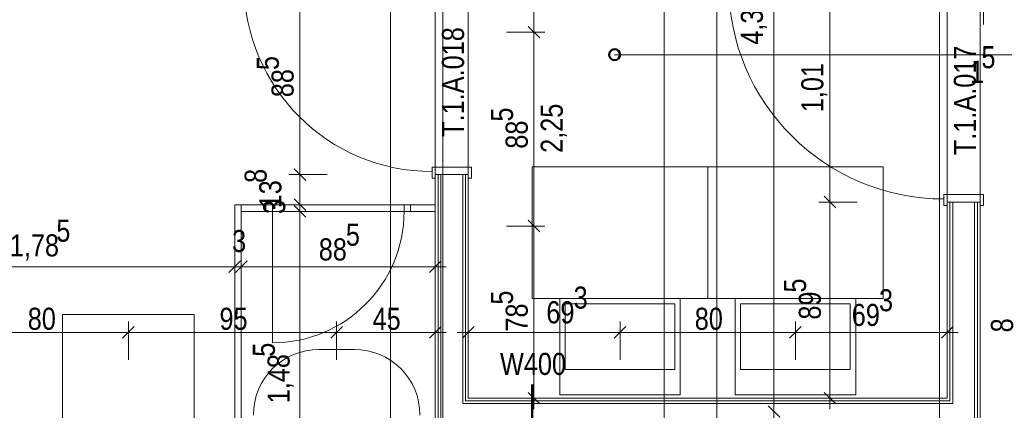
# Model space of a CAD drawing. Extents: x -620 to 3480, y 62 to 1107.
# Tile 58 of 244: x -413 to -324, y 676 to 711. Entities that reach past the tile are written whole.
import ezdxf
from ezdxf.lldxf.tags import DXFTag

# ---------------------------------------------------------------- set-up
doc = ezdxf.new("R2010")
doc.units = 0
doc.layers.get('0').update_dxf_attribs({"lineweight": 35})
for name, color, linetype, lineweight, true_color in [('00 -Bauelemente -Dämmung innen', 7, 'Continuous', 9, 0xff7fe6), ('00 -Bauelemente -Gipskarton', 7, 'Continuous', 9, 0xff7fe6), ('30 -34 Innenwände- 2 nichttragend', 7, 'Continuous', 18, 0xff7fe6), ('30 -34 Innenwände- 4 Türen_Fenster', 9, 'Continuous', 15, 0x808080), ('40 -41 Abwasser_Wasser_Gas- 1 Abwasser + sanitäre Anlagen', 7, 'Continuous', 9, 0xff6633), ('60 -61 Ausstattung -1 Möbel -verdeckt', 9, 'grob-A06G9GKW8I', 13, 0x808080), ('70 -75 Raumstempel-2 Verweislinie', 1, 'Continuous', 9, 0xff0000), ('70 -76 Bemaßung- 2 Allgemein', 9, 'Continuous', 5, 0x808080)]:
    doc.layers.add(name, color=color, linetype=linetype, lineweight=lineweight, true_color=true_color)
for name, color, linetype, lineweight in [('30 -35 Decken- 1 Konstruktion-Träger- Stahl Hohlprofil', 7, 'grob-A06G9GKW8I', 9), ('70 -71 Achsen- 1 Gebäudeachsen', 7, 'STRICHPUNKT2-A06G9GKV8I', 18), ('70 -75 Raumstempel- 3 Wandstempel', 7, 'Continuous', 50), ('Keine', 7, 'Continuous', 9)]:
    doc.layers.add(name, color=color, linetype=linetype, lineweight=lineweight)
doc.styles.get("Standard").update_dxf_attribs({"font": 'ARIALN.TTF'})
tags = doc.linetypes.add('grob-A06G9GKW8I', pattern=[14, 3, -8, 3]).pattern_tags.tags
tags[8:9] = [DXFTag(74, 4), DXFTag(75, 0), DXFTag(340, '0'), DXFTag(46, 0.0), DXFTag(50, 0.0), DXFTag(44, 0.0), DXFTag(45, 0.0)]
tags[6:7] = [DXFTag(74, 4), DXFTag(75, 0), DXFTag(340, '0'), DXFTag(46, 0.0), DXFTag(50, 0.0), DXFTag(44, 0.0), DXFTag(45, 0.0)]
tags[4:5] = [DXFTag(74, 4), DXFTag(75, 0), DXFTag(340, '0'), DXFTag(46, 0.0), DXFTag(50, 0.0), DXFTag(44, 0.0), DXFTag(45, 0.0)]
tags = doc.linetypes.add('STRICHPUNKT2-A06G9GKV8I', pattern=[12.7, 6.35, -3.175, 0, -3.175]).pattern_tags.tags
tags[10:11] = [DXFTag(74, 4), DXFTag(75, 0), DXFTag(340, '0'), DXFTag(46, 0.0), DXFTag(50, 0.0), DXFTag(44, 0.0), DXFTag(45, 0.0)]
tags[8:9] = [DXFTag(74, 4), DXFTag(75, 0), DXFTag(340, '0'), DXFTag(46, 0.0), DXFTag(50, 0.0), DXFTag(44, 0.0), DXFTag(45, 0.0)]
tags[6:7] = [DXFTag(74, 4), DXFTag(75, 0), DXFTag(340, '0'), DXFTag(46, 0.0), DXFTag(50, 0.0), DXFTag(44, 0.0), DXFTag(45, 0.0)]
tags[4:5] = [DXFTag(74, 4), DXFTag(75, 0), DXFTag(340, '0'), DXFTag(46, 0.0), DXFTag(50, 0.0), DXFTag(44, 0.0), DXFTag(45, 0.0)]

# ---------------------------------------------------------------- blocks, each defined once
blk = doc.blocks.new('Referenz-A06G9GKX8I')
at = {"layer": '00 -Bauelemente -Dämmung innen', "color": 0, "linetype": 'Continuous', "ltscale": 0.13}
for p, q in [((-375.013, 697.257), (-375.013, 663.707)), ((-373.013, 697.257), (-373.013, 676.357)), ((-328.313, 694.757), (-328.313, 676.357)), ((-326.313, 694.757), (-326.313, 667.807)), ((-328.313, 676.357), (-373.013, 676.357))]:
    blk.add_line(p, q, dxfattribs=at)
at = {"layer": '00 -Bauelemente -Gipskarton', "color": 0, "linetype": 'Continuous', "ltscale": 0.13}
for p, q in [((-375.513, 697.257), (-375.513, 664.207)), ((-375.263, 697.257), (-375.263, 663.957)), ((-375.013, 697.257), (-375.013, 663.707)), ((-373.013, 697.257), (-373.013, 676.357)), ((-372.763, 697.257), (-372.763, 676.607)), ((-372.513, 697.257), (-372.513, 676.857)), ((-328.813, 694.757), (-328.813, 676.857)), ((-328.563, 694.757), (-328.563, 676.607)), ((-328.313, 694.757), (-328.313, 676.357)), ((-326.313, 694.757), (-326.313, 667.807)), ((-326.063, 694.757), (-326.063, 667.807)), ((-325.813, 694.757), (-325.813, 667.807)), ((-328.563, 676.607), (-372.763, 676.607)), ((-328.813, 676.857), (-372.513, 676.857)), ((-328.313, 676.357), (-373.013, 676.357))]:
    blk.add_line(p, q, dxfattribs=at)
at = {"layer": '30 -34 Innenwände- 2 nichttragend', "color": 0, "linetype": 'Continuous', "ltscale": 0.18}
for p, q in [((-375.513, 697.257), (-375.513, 664.207)), ((-375.513, 697.257), (-375.513, 696.937)), ((-372.513, 697.257), (-372.513, 676.857)), ((-372.513, 697.257), (-372.513, 696.937)), ((-390.963, 694.507), (-393.813, 694.507)), ((-393.813, 694.507), (-393.813, 664.207)), ((-393.213, 694.507), (-393.213, 664.207)), ((-390.963, 694.507), (-390.963, 693.907)), ((-390.963, 694.507), (-390.963, 693.907)), ((-377.763, 694.507), (-377.763, 693.907)), ((-377.763, 694.507), (-377.763, 693.907)), ((-375.513, 694.507), (-377.763, 694.507)), ((-328.813, 694.757), (-328.813, 694.437)), ((-328.813, 694.757), (-328.813, 676.857)), ((-325.813, 694.757), (-325.813, 694.437)), ((-325.813, 694.757), (-325.813, 667.807)), ((-390.963, 693.907), (-393.213, 693.907)), ((-375.513, 693.907), (-377.763, 693.907)), ((-328.813, 676.857), (-372.513, 676.857))]:
    blk.add_line(p, q, dxfattribs=at)
at = {"layer": '30 -34 Innenwände- 4 Türen_Fenster', "color": 0, "linetype": 'grob-A06G9GKW8I', "ltscale": 0.15}
for p, q in [((-375.513, 714.957), (-375.513, 697.257)), ((-372.513, 714.957), (-372.513, 697.257)), ((-328.813, 714.957), (-328.813, 694.757)), ((-325.813, 714.957), (-325.813, 694.757)), ((-390.363, 693.907), (-390.363, 681.907))]:
    blk.add_line(p, q, dxfattribs=at)
at = {"layer": '30 -34 Innenwände- 4 Türen_Fenster', "color": 0}
for p, q in [((-375.813, 697.537), (-375.813, 697.937)), ((-375.813, 697.937), (-372.213, 697.937)), ((-372.213, 697.937), (-372.213, 696.937)), ((-375.813, 696.937), (-375.813, 697.537)), ((-372.513, 697.257), (-375.513, 697.257)), ((-375.513, 697.257), (-375.513, 696.937)), ((-372.513, 696.937), (-372.513, 697.257)), ((-375.513, 696.937), (-375.813, 696.937)), ((-372.213, 696.937), (-372.513, 696.937)), ((-329.113, 695.037), (-329.113, 695.437)), ((-329.113, 695.437), (-325.513, 695.437)), ((-325.513, 695.437), (-325.513, 694.437)), ((-390.963, 693.907), (-390.963, 694.507)), ((-390.963, 694.507), (-390.363, 694.507)), ((-390.363, 694.507), (-390.363, 693.907)), ((-378.363, 693.907), (-378.363, 694.507)), ((-378.363, 694.507), (-377.763, 694.507)), ((-377.763, 694.507), (-377.763, 693.907)), ((-329.113, 694.437), (-329.113, 695.037)), ((-328.813, 694.437), (-329.113, 694.437)), ((-325.813, 694.757), (-328.813, 694.757)), ((-328.813, 694.757), (-328.813, 694.437)), ((-325.813, 694.437), (-325.813, 694.757)), ((-325.513, 694.437), (-325.813, 694.437)), ((-390.363, 693.907), (-390.963, 693.907)), ((-377.763, 693.907), (-378.363, 693.907))]:
    blk.add_line(p, q, dxfattribs=at)
at = {"layer": '30 -34 Innenwände- 4 Türen_Fenster', "color": 0, "linetype": 'Continuous', "ltscale": 0.15}
for p, q in [((-390.363, 693.907), (-390.363, 694.507)), ((-390.363, 694.507), (-378.363, 694.507)), ((-378.363, 694.507), (-390.363, 694.507)), ((-378.363, 694.507), (-378.363, 693.907)), ((-378.363, 693.907), (-390.363, 693.907)), ((-378.363, 693.907), (-390.363, 693.907))]:
    blk.add_line(p, q, dxfattribs=at)
at = {"layer": '30 -34 Innenwände- 4 Türen_Fenster', "color": 0, "linetype": 'grob-A06G9GKW8I', "ltscale": 0.15}
for centre, major_axis in [((-375.813, 714.677), (-17.14, 0)), ((-329.113, 714.677), (-19.64, 0)), ((-390.363, 693.907), (0, -12))]:
    blk.add_ellipse(centre, major_axis=major_axis, ratio=1, start_param=0, end_param=1.570796, dxfattribs=at)
at = {"layer": '30 -35 Decken- 1 Konstruktion-Träger- Stahl Hohlprofil', "color": 0, "linetype": 'grob-A06G9GKW8I', "ltscale": 0.13}
for p, q in [((-379.613, 603.957), (-379.613, 762.957)), ((-374.813, 762.957), (-374.813, 603.957)), ((-354.633, 603.957), (-354.633, 762.957)), ((-349.833, 762.957), (-349.833, 603.957))]:
    blk.add_line(p, q, dxfattribs=at)
at = {"layer": '40 -41 Abwasser_Wasser_Gas- 1 Abwasser + sanitäre Anlagen', "color": 0, "linetype": 'Continuous', "ltscale": 0.13}
for p, q in [((-364.163, 677.157), (-364.163, 685.957)), ((-364.163, 685.957), (-353.163, 685.957)), ((-363.663, 679.457), (-363.663, 685.457)), ((-363.663, 685.457), (-353.663, 685.457)), ((-353.663, 685.457), (-353.663, 679.457)), ((-353.163, 685.957), (-353.163, 677.157)), ((-348.163, 677.157), (-348.163, 685.957)), ((-348.163, 685.957), (-337.163, 685.957)), ((-347.663, 679.457), (-347.663, 685.457)), ((-347.663, 685.457), (-337.663, 685.457)), ((-337.663, 685.457), (-337.663, 679.457)), ((-337.163, 685.957), (-337.163, 677.157)), ((-353.663, 679.457), (-363.663, 679.457)), ((-337.663, 679.457), (-347.663, 679.457)), ((-353.163, 677.157), (-364.163, 677.157)), ((-337.163, 677.157), (-348.163, 677.157))]:
    blk.add_line(p, q, dxfattribs=at)
at = {"layer": '60 -61 Ausstattung -1 Möbel -verdeckt', "color": 0, "linetype": 'grob-A06G9GKW8I', "ltscale": 0.13}
for p, q in [((-366.663, 697.957), (-350.663, 697.957)), ((-366.663, 685.957), (-366.663, 697.957)), ((-350.663, 697.957), (-334.663, 697.957)), ((-350.663, 685.957), (-350.663, 697.957)), ((-350.663, 697.957), (-350.663, 685.957)), ((-334.663, 697.957), (-334.663, 685.957)), ((-350.663, 685.957), (-366.663, 685.957)), ((-334.663, 685.957), (-350.663, 685.957)), ((-409.513, 684.507), (-397.513, 684.507)), ((-409.513, 672.507), (-409.513, 684.507)), ((-397.513, 684.507), (-397.513, 672.507)), ((-382.913, 681.307), (-386.113, 681.307))]:
    blk.add_line(p, q, dxfattribs=at)
for centre, major_axis in [((-386.113, 675.307), (0, 6)), ((-382.913, 675.307), (6, 0))]:
    blk.add_ellipse(centre, major_axis=major_axis, ratio=1, start_param=0, end_param=1.570796, dxfattribs=at)
at = {"layer": '70 -71 Achsen- 1 Gebäudeachsen', "color": 0, "linetype": 'STRICHPUNKT2-A06G9GKV8I', "ltscale": 0.18}
blk.add_line((-329.513, 1075.897), (-329.513, 76.457), dxfattribs=at)
at = {"layer": '70 -75 Raumstempel- 3 Wandstempel', "color": 0, "linetype": 'Continuous', "ltscale": 0.5}
blk.add_line((-366.671, 678.107), (-366.671, 674.107), dxfattribs=at)
at = {"layer": '70 -75 Raumstempel-2 Verweislinie', "color": 0}
blk.add_line((-309.363, 708.204), (-359.161, 708.204), dxfattribs=at)
at = {"layer": '70 -75 Raumstempel-2 Verweislinie', "color": 0, "linetype": 'ByBlock', "lineweight": 50, "ltscale": 0.5}
blk.add_circle((-359.161, 708.204), 0.5, dxfattribs=at)
at = {"layer": '70 -76 Bemaßung- 2 Allgemein', "color": 0, "linetype": 'Continuous', "ltscale": 0.13}
for p, q in [((-344.616, 676.698), (-344.616, 760.897)), ((-366.513, 711.318), (-366.513, 716.897)), ((-325.813, 714.457), (-325.813, 710.957)), ((-325.513, 714.457), (-325.513, 710.957)), ((-325.513, 714.457), (-325.513, 710.957)), ((-387.869, 698.318), (-387.869, 713.897)), ((-339.513, 695.818), (-339.513, 713.897)), ((-366.513, 709.257), (-366.513, 711.318)), ((-366.513, 711.257), (-366.513, 709.197)), ((-369.013, 710.257), (-365.513, 710.257)), ((-369.013, 710.257), (-365.513, 710.257)), ((-366.513, 693.618), (-366.513, 709.197)), ((-387.869, 698.318), (-387.869, 699.378)), ((-387.869, 696.257), (-387.869, 698.318)), ((-387.869, 696.257), (-387.869, 698.318)), ((-385.369, 697.257), (-388.869, 697.257)), ((-385.369, 697.257), (-388.869, 697.257)), ((-387.869, 694.507), (-387.869, 697.257)), ((-387.869, 695.568), (-387.869, 696.628)), ((-387.869, 693.507), (-387.869, 695.568)), ((-387.869, 695.507), (-387.869, 693.447)), ((-339.513, 693.757), (-339.513, 695.818)), ((-339.513, 695.757), (-339.513, 693.697)), ((-385.369, 694.507), (-388.869, 694.507)), ((-385.369, 694.507), (-388.869, 694.507)), ((-387.869, 694.907), (-387.869, 692.847)), ((-387.869, 694.907), (-387.869, 692.847)), ((-387.869, 693.907), (-387.869, 694.507)), ((-337.013, 694.757), (-340.513, 694.757)), ((-337.013, 694.757), (-340.513, 694.757)), ((-385.369, 693.907), (-388.869, 693.907)), ((-385.369, 693.907), (-388.869, 693.907)), ((-387.869, 693.447), (-387.869, 692.386)), ((-366.513, 691.557), (-366.513, 693.618)), ((-366.513, 693.557), (-366.513, 691.497)), ((-339.513, 677.918), (-339.513, 693.697)), ((-387.869, 665.268), (-387.869, 692.847)), ((-387.869, 692.847), (-387.869, 691.786)), ((-369.013, 692.557), (-365.513, 692.557)), ((-369.013, 692.557), (-365.513, 692.557)), ((-366.513, 677.918), (-366.513, 691.497)), ((-393.813, 686.357), (-393.813, 689.857)), ((-393.813, 686.357), (-393.813, 689.857)), ((-393.213, 686.357), (-393.213, 689.857)), ((-393.213, 686.357), (-393.213, 689.857)), ((-375.513, 686.357), (-375.513, 689.857)), ((-394.874, 688.857), (-428.453, 688.857)), ((-394.874, 688.857), (-395.934, 688.857)), ((-392.813, 688.857), (-394.874, 688.857)), ((-392.813, 688.857), (-394.874, 688.857)), ((-394.213, 688.857), (-392.153, 688.857)), ((-394.213, 688.857), (-392.153, 688.857)), ((-393.213, 688.857), (-393.813, 688.857)), ((-392.153, 688.857), (-391.092, 688.857)), ((-376.574, 688.857), (-392.153, 688.857)), ((-374.513, 688.857), (-376.574, 688.857)), ((-403.513, 680.357), (-403.513, 683.857)), ((-403.513, 680.357), (-403.513, 683.857)), ((-384.513, 680.357), (-384.513, 683.857)), ((-384.513, 680.357), (-384.513, 683.857)), ((-375.513, 680.357), (-375.513, 683.857)), ((-372.513, 680.357), (-372.513, 683.857)), ((-358.663, 680.357), (-358.663, 683.857)), ((-358.663, 680.357), (-358.663, 683.857)), ((-342.663, 680.357), (-342.663, 683.857)), ((-342.663, 680.357), (-342.663, 683.857)), ((-328.813, 680.357), (-328.813, 683.857)), ((-404.574, 682.857), (-418.453, 682.857)), ((-402.513, 682.857), (-404.574, 682.857)), ((-404.513, 682.857), (-402.453, 682.857)), ((-385.574, 682.857), (-402.453, 682.857)), ((-383.513, 682.857), (-385.574, 682.857)), ((-385.513, 682.857), (-383.453, 682.857)), ((-376.574, 682.857), (-383.453, 682.857)), ((-374.513, 682.857), (-376.574, 682.857)), ((-373.513, 682.857), (-371.453, 682.857)), ((-359.724, 682.857), (-371.453, 682.857)), ((-357.663, 682.857), (-359.724, 682.857)), ((-359.663, 682.857), (-357.603, 682.857)), ((-343.724, 682.857), (-357.603, 682.857)), ((-341.663, 682.857), (-343.724, 682.857)), ((-343.663, 682.857), (-341.603, 682.857)), ((-329.874, 682.857), (-341.603, 682.857)), ((-327.813, 682.857), (-329.874, 682.857)), ((-366.513, 675.857), (-366.513, 677.918)), ((-339.513, 675.857), (-339.513, 677.918)), ((-369.013, 676.857), (-365.513, 676.857)), ((-344.616, 674.637), (-344.616, 676.698)), ((-344.616, 676.637), (-344.616, 674.577)), ((-337.013, 676.857), (-340.513, 676.857))]:
    blk.add_line(p, q, dxfattribs=at)
at = {"layer": '70 -76 Bemaßung- 2 Allgemein', "color": 0, "linetype": 'Continuous', "lineweight": 20, "ltscale": 0.2}
for p, q in [((-365.983, 709.727), (-367.044, 710.788)), ((-367.044, 710.788), (-365.983, 709.727)), ((-387.339, 696.727), (-388.4, 697.788)), ((-387.339, 696.727), (-388.4, 697.788)), ((-338.983, 694.227), (-340.044, 695.288)), ((-340.044, 695.288), (-338.983, 694.227)), ((-387.339, 693.977), (-388.4, 695.038)), ((-388.4, 695.038), (-387.339, 693.977)), ((-388.4, 694.438), (-387.339, 693.377)), ((-388.4, 694.438), (-387.339, 693.377)), ((-365.983, 692.027), (-367.044, 693.088)), ((-367.044, 693.088), (-365.983, 692.027)), ((-393.283, 689.388), (-394.344, 688.327)), ((-393.283, 689.388), (-394.344, 688.327)), ((-393.744, 688.327), (-392.683, 689.388)), ((-393.744, 688.327), (-392.683, 689.388)), ((-374.983, 689.388), (-376.044, 688.327)), ((-402.983, 683.388), (-404.044, 682.327)), ((-404.044, 682.327), (-402.983, 683.388)), ((-383.983, 683.388), (-385.044, 682.327)), ((-385.044, 682.327), (-383.983, 683.388)), ((-374.983, 683.388), (-376.044, 682.327)), ((-373.044, 682.327), (-371.983, 683.388)), ((-359.194, 682.327), (-358.133, 683.388)), ((-358.133, 683.388), (-359.194, 682.327)), ((-343.194, 682.327), (-342.133, 683.388)), ((-342.133, 683.388), (-343.194, 682.327)), ((-328.283, 683.388), (-329.344, 682.327)), ((-365.983, 676.327), (-367.044, 677.388)), ((-338.983, 676.327), (-340.044, 677.388)), ((-345.147, 676.168), (-344.086, 675.107)), ((-344.086, 675.107), (-345.147, 676.168))]:
    blk.add_line(p, q, dxfattribs=at)
at = {"layer": '70 -75 Raumstempel- 3 Wandstempel', "color": 0, "linetype": 'Continuous', "ltscale": 0.5, "insert": (-369.613, 680.99), "char_height": 2.01377, "attachment_point": 1}
blk.add_mtext('{\\fArial Narrow;W400}', dxfattribs=at)
at = {"layer": '70 -76 Bemaßung- 2 Allgemein', "color": 0, "linetype": 'Continuous', "ltscale": 0.13, "char_height": 2.01377, "attachment_point": 1, "rotation": 90}
for s, insert in [('{\\fArial Narrow;4,31}', (-347.642, 709.116)), ('{\\fArial Narrow;5}', (-391.797, 706.797)), ('{\\fArial Narrow;1,01}', (-342.129, 702.95)), ('{\\fArial Narrow;88}', (-390.455, 704.324)), ('{\\fArial Narrow;2,25}', (-365.895, 699.242)), ('{\\fArial Narrow;5}', (-370.441, 702.097)), ('{\\fArial Narrow;88}', (-369.099, 699.624)), ('{\\fArial Narrow;8}', (-392.915, 696.499)), ('{\\fArial Narrow;13}', (-391.573, 694.179)), ('{\\fArial Narrow;3}', (-391.22, 693.666)), ('{\\fArial Narrow;5}', (-343.698, 686.497)), ('{\\fArial Narrow;5}', (-370.441, 685.391)), ('{\\fArial Narrow;89}', (-342.355, 684.024)), ('{\\fArial Narrow;78}', (-369.099, 682.93)), ('{\\fArial Narrow;8}', (-324.824, 682.862)), ('{\\fArial Narrow;5}', (-392.162, 680.633)), ('{\\fArial Narrow;1,48}', (-390.819, 676.388))]:
    blk.add_mtext(s, dxfattribs=dict(at, insert=insert))
at = {"layer": '70 -76 Bemaßung- 2 Allgemein', "color": 0, "linetype": 'Continuous', "ltscale": 0.13, "char_height": 2.01377, "attachment_point": 1}
for s, insert in [('{\\fArial Narrow;5}', (-325.691, 708.986)), ('{\\fArial Narrow;1}', (-326.729, 707.643)), ('{\\fArial Narrow;5}', (-410.088, 693.15)), ('{\\fArial Narrow;5}', (-383.673, 692.785)), ('{\\fArial Narrow;1,78}', (-414.332, 691.807)), ('{\\fArial Narrow;3}', (-394.054, 692.208)), ('{\\fArial Narrow;88}', (-386.147, 691.443)), ('{\\fArial Narrow;3}', (-362.896, 687.042)), ('{\\fArial Narrow;3}', (-335.036, 686.803)), ('{\\fArial Narrow;69}', (-365.382, 685.699)), ('{\\fArial Narrow;69}', (-337.522, 685.461)), ('{\\fArial Narrow;80}', (-412.696, 685.108)), ('{\\fArial Narrow;95}', (-395.202, 685.108)), ('{\\fArial Narrow;45}', (-381.236, 685.104)), ('{\\fArial Narrow;80}', (-351.846, 685.108))]:
    blk.add_mtext(s, dxfattribs=dict(at, insert=insert))
at = {"layer": 'Keine', "color": 0, "linetype": 'Continuous', "ltscale": 0.13, "char_height": 2.01377, "attachment_point": 1, "rotation": 90}
for s, insert in [('{\\fArial Narrow;T.1.A.018}', (-374.909, 700.709)), ('{\\fArial Narrow;T.1.A.017}', (-328.209, 699.03))]:
    blk.add_mtext(s, dxfattribs=dict(at, insert=insert))

msp = doc.modelspace()

# ---------------------------------------------------------------- block references
at = {"color": 8, "lineweight": 25, "ltscale": 0.25, "true_color": 0x808080}
msp.add_blockref('Referenz-A06G9GKX8I', (0, 0), dxfattribs=at)

doc.saveas('drawing.dxf')
